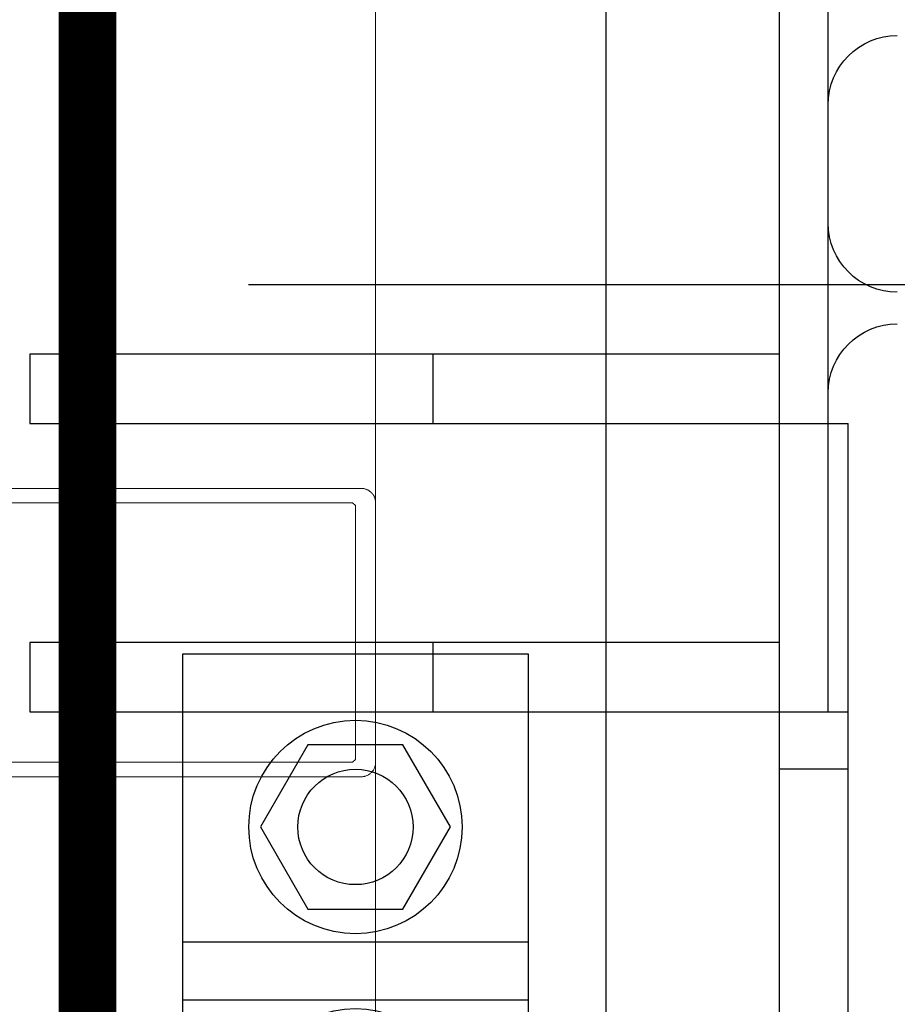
# Model space of a CAD drawing. Header units: millimetres. Extents: x 7483 to 13091, y 8111 to 13871.
# Tile 103 of 256: x 8724 to 8739, y 9704 to 9721. Entities that reach past the tile are written whole.
import ezdxf

# ---------------------------------------------------------------- set-up
doc = ezdxf.new("R2010")
doc.units = ezdxf.units.MM
for name, pattern in [('ACAD_ISO04W100', [30, 24, -3, 0, -3]), ('DGN_STYLE_2', [30.2, 18.12, -12.08]), ('KRESKAKROPKA2', [12.7, 6.35, -3.175, 0, -3.175])]:
    doc.linetypes.add(name, pattern=pattern)
doc.layers.add('a___wymiary', color=7, linetype='Continuous', lineweight=5, true_color=0x000000)
doc.layers.add('wymiary', color=7, linetype='Continuous', lineweight=5, true_color=0xb2b2b2)
for name, color, linetype in [('AS_Belki', 145, 'Continuous'), ('AS_Blachy', 30, 'Continuous'), ('AS_Kotwy', 9, 'Continuous'), ('AS_Siatki', 72, 'Continuous')]:
    doc.layers.add(name, color=color, linetype=linetype)
for name, color, linetype, lineweight in [('CZ-GR', 236, 'Continuous', 30), ('CZ-SR', 106, 'Continuous', 13), ('drzwi', 30, 'Continuous', 20), ('OSI', 64, 'KRESKAKROPKA2', 0)]:
    doc.layers.add(name, color=color, linetype=linetype, lineweight=lineweight)
doc.layers.add('konstrukcja poglądowo', color=7, linetype='Continuous', lineweight=5, true_color=0xb2b2b2, plot=False)
doc.layers.add('Powierzchnie', color=21, linetype='DGN_STYLE_2', lineweight=15, plot=False)
doc.styles.add('Arial', font='arial.ttf')
doc.dimstyles.new('wymiary agp1', dxfattribs={"dimtxt": 16, "dimasz": 5, "dimexe": 30, "dimexo": 60, "dimgap": 1.8, "dimtad": 1, "dimdec": 3, "dimrnd": 0.5, "dimdsep": 46, "dimtxsty": 'Arial', "dimblk": 'znacznik', "dimcen": 1.5, "dimse1": 1, "dimse2": 1, "dimclrd": 256, "dimazin": 0, "dimtfac": 1, "dimtdec": 3, "dimtmove": 1, "dimatfit": 3, "dimldrblk": 'znacznik', "dimfxl": 0, "dimlwd": -1, "dimarcsym": 0})

# ---------------------------------------------------------------- blocks, each defined once
blk = doc.blocks.new('zw$58')
for points in [[(7.166666, 6.5302), (7.166666, 14.7502), (7.166428, 14.761105), (7.165715, 14.771989), (7.164527, 14.782832), (7.162868, 14.793612), (7.16074, 14.80431), (7.158147, 14.814905), (7.155095, 14.825377), (7.151589, 14.835705), (7.147636, 14.845871), (7.143243, 14.855855), (7.138419, 14.865637), (7.133172, 14.8752), (7.127514, 14.884525), (7.121454, 14.893594), (7.115004, 14.90239), (7.108177, 14.910897), (7.100985, 14.919098), (7.093443, 14.926977), (7.085564, 14.934519), (7.077363, 14.941711), (7.068856, 14.948538), (7.06006, 14.954988), (7.050991, 14.961048), (7.041666, 14.966706), (7.032103, 14.971953), (7.022321, 14.976777), (7.012337, 14.98117), (7.002171, 14.985123), (6.991842, 14.988629), (6.981371, 14.991682), (6.970776, 14.994274), (6.960078, 14.996402), (6.949298, 14.998061), (6.938455, 14.999249), (6.927571, 14.999962), (6.916666, 15.0002), (2.416666, 15.0002), (2.405761, 14.999962), (2.394877, 14.999249), (2.384034, 14.998061), (2.373254, 14.996402), (2.362556, 14.994274), (2.351961, 14.991682), (2.34149, 14.988629), (2.331161, 14.985123), (2.320995, 14.98117), (2.311011, 14.976777), (2.301229, 14.971953), (2.291666, 14.966706), (2.282341, 14.961048), (2.273272, 14.954988), (2.264476, 14.948538), (2.255969, 14.941711), (2.247768, 14.934519), (2.239889, 14.926977), (2.232347, 14.919098), (2.225155, 14.910897), (2.218328, 14.90239), (2.211878, 14.893594), (2.205818, 14.884525), (2.20016, 14.8752), (2.194913, 14.865637), (2.190089, 14.855855), (2.185696, 14.845871), (2.181743, 14.835705), (2.178237, 14.825377), (2.175185, 14.814905), (2.172592, 14.80431), (2.170464, 14.793612), (2.168805, 14.782832), (2.167617, 14.771989), (2.166904, 14.761105), (2.166666, 14.7502), (2.166666, 6.5302)], [(6.916062, 8.3502), (6.916062, 14.6002), (6.866062, 14.6502), (2.466062, 14.6502), (2.416062, 14.6002), (2.416062, 8.3502)]]:
    blk.add_lwpolyline(points)
blk = doc.blocks.new('gfhgfhhf')
at = {"layer": 'drzwi'}
blk.add_lwpolyline([(8220.253, 5883.232), (8220.253, 5171.151)], dxfattribs=at)
at = {"layer": 'drzwi', "rotation": 270}
blk.add_blockref('zw$58', (8205.253, 5651.322), dxfattribs=at)
blk = doc.blocks.new('znacznik')
at = {"layer": 'a___wymiary'}
for p, q in [((0, 1.3936), (0, -1.3936)), ((1.3936, 0), (-1.3936, 0))]:
    blk.add_line(p, q, dxfattribs=at)
at = {"layer": 'a___wymiary', "const_width": 0.2}
blk.add_lwpolyline([(0.8759, 0.8759), (-0.8759, -0.8759)], dxfattribs=at)
blk = doc.blocks.new('*D1303')
at = {"layer": 'Defpoints', "color": 0, "transparency": 16777216}
for p in [(8555.286, 11469.362), (10277.023, 11469.362), (8692.028, 9219.562)]:
    blk.add_point(p, dxfattribs=at)
at = {"layer": 'wymiary', "color": 253, "true_color": 0x999999, "transparency": 16777216}
blk.add_line((8555.286, 9224.562), (8555.286, 11464.362), dxfattribs=at)
at = {"layer": 'wymiary', "color": 253, "true_color": 0x999999, "transparency": 16777216, "xscale": 5, "yscale": 5, "zscale": 5}
for p, rotation in [((8555.286, 11469.362), 90), ((8555.286, 9219.562), 270)]:
    blk.add_blockref('znacznik', p, dxfattribs=dict(at, rotation=rotation))
at = {"layer": 'wymiary', "color": 18, "true_color": 0x000000, "transparency": 16777216, "insert": (8545.317, 10344.462), "char_height": 16, "attachment_point": 5, "rotation": 90, "style": 'Arial'}
blk.add_mtext('2250', dxfattribs=at)
blk = doc.blocks.new('fgfgfgfg')
at = {"layer": 'AS_Belki', "color": 134, "linetype": 'Continuous', "lineweight": 30, "ltscale": 0.2}
for p, q in [((-2484.3335, 11420.8425), (-2484.3335, 11418.0425)), ((-2484.1635, 11418.0425), (-2484.1635, 11419.1475)), ((-2484.3335, 11418.0425), (-2484.1635, 11418.0425))]:
    blk.add_line(p, q, dxfattribs=at)
at = {"layer": 'AS_Belki', "color": 134, "linetype": 'Continuous', "lineweight": 30, "ltscale": 0.2, "extrusion": (0, 0, -1)}
blk.add_arc((2483.9235, 11419.1475), 0.24, 0, 90, dxfattribs=at)
blk = doc.blocks.new('gfgfddg')
at = {"color": 6, "lineweight": 30}
blk.add_circle((-339.9356, -446.726), 15.8652, dxfattribs=at)
at = {"layer": 'AS_Belki', "color": 6, "linetype": 'Continuous', "lineweight": 30, "ltscale": 0.2}
for p, q in [((-339.3246, -444.0444), (-339.3246, -446.8444)), ((-339.1546, -445.1494), (-339.1546, -444.0444)), ((-339.1546, -446.8444), (-339.1546, -445.7394)), ((-339.3246, -446.8444), (-339.1546, -446.8444))]:
    blk.add_line(p, q, dxfattribs=at)
at = {"layer": 'AS_Belki', "color": 6, "linetype": 'Continuous', "lineweight": 30, "ltscale": 0.2, "extrusion": (-3.78956e-14, -1.56969e-14, -1)}
blk.add_arc((338.9146, -445.1494), 0.24, 270, 0, dxfattribs=at)
at = {"layer": 'AS_Belki', "color": 6, "linetype": 'Continuous', "lineweight": 30, "ltscale": 0.2, "extrusion": (-3.78956e-14, 1.56969e-14, -1)}
blk.add_arc((338.9146, -445.7394), 0.24, 0, 90, dxfattribs=at)
at = {"layer": 'AS_Blachy', "color": 6, "linetype": 'Continuous', "lineweight": 30, "ltscale": 0.2}
for p, q in [((-340.5246, -446.6044), (-341.9246, -446.6044)), ((-341.9246, -446.6044), (-341.9246, -446.8444)), ((-339.3246, -446.6044), (-340.5246, -446.6044)), ((-340.5246, -446.8444), (-340.5246, -446.6044)), ((-341.9246, -446.8444), (-340.5246, -446.8444)), ((-340.5246, -446.8444), (-339.3246, -446.8444)), ((-339.3246, -446.8444), (-339.3246, -448.0444)), ((-339.1546, -446.8444), (-339.0846, -446.8444)), ((-339.0846, -448.0444), (-339.0846, -446.8444)), ((-340.1946, -447.6444), (-341.3946, -447.6444)), ((-341.3946, -447.6444), (-341.3946, -448.8444)), ((-340.1946, -448.8444), (-340.1946, -447.6444)), ((-339.0846, -448.0444), (-339.3246, -448.0444)), ((-339.3246, -448.0444), (-339.3246, -449.4444)), ((-339.0846, -449.4444), (-339.0846, -448.0444)), ((-341.3946, -448.8444), (-340.1946, -448.8444))]:
    blk.add_line(p, q, dxfattribs=at)
at = {"layer": 'AS_Kotwy', "color": 6, "linetype": 'Continuous', "lineweight": 30, "ltscale": 0.2}
for p, q in [((-340.9594, -447.959), (-341.1241, -448.2444)), ((-340.6299, -447.959), (-340.9594, -447.959)), ((-340.4651, -448.2444), (-340.6299, -447.959)), ((-341.1241, -448.2444), (-340.9594, -448.5297)), ((-340.6299, -448.5297), (-340.4651, -448.2444)), ((-340.9594, -448.5297), (-340.6299, -448.5297))]:
    blk.add_line(p, q, dxfattribs=at)
for radius in [0.37, 0.2]:
    blk.add_circle((-340.7946, -448.2444), radius, dxfattribs=at)
at = {"layer": 'AS_Siatki', "color": 6, "linetype": 'ACAD_ISO04W100', "lineweight": 30, "ltscale": 0.2}
for p, q in [((-339.9246, -576.3802), (-339.9246, -88.851)), ((392.0541, -445.3644), (-407.9459, -445.3644))]:
    blk.add_line(p, q, dxfattribs=at)
blk = doc.blocks.new('GHGFHGFH')
at = {"layer": 'OSI', "ltscale": 10}
blk.add_line((8734.288, 9014.914), (8734.288, 11674.712), dxfattribs=at)

msp = doc.modelspace()

# ---------------------------------------------------------------- linework, layer by layer
at = {"layer": 'Powierzchnie', "const_width": 1}
msp.add_lwpolyline([(10286.1119, 10577.6962), (10286.1119, 9229.9116), (8725.2884, 9229.9116), (8725.2884, 10667.207)], dxfattribs=at)

# ---------------------------------------------------------------- block references
at = {"layer": 'CZ-GR', "color": 7}
msp.add_blockref('GHGFHGFH', (0, -0.35), dxfattribs=at)
at = {"layer": 'CZ-SR'}
msp.add_blockref('gfhgfhhf', (510.0352, 4063.7609), dxfattribs=at)
at = {"layer": 'konstrukcja poglądowo', "xscale": 5, "yscale": 5, "zscale": 5}
for p in [(10433.9115, 11948.2664), (10433.9115, 11943.2664)]:
    msp.add_blockref('gfgfddg', p, dxfattribs=at)
at = {"layer": 'wymiary', "xscale": 5, "yscale": 5, "zscale": 5}
msp.add_blockref('fgfgfgfg', (21158.956, -47376.1681), dxfattribs=at)

# ---------------------------------------------------------------- dimensions: what is measured, and where the dimension line sits
at = {"layer": 'wymiary'}
dim = msp.add_linear_dim(base=(8555.2864, 11469.3622), p1=(8692.0284, 9219.5616), p2=(10277.0226, 11469.3622), angle=90, dimstyle='wymiary agp1', override={"dimblk": 'znacznik'}, dxfattribs=at)
dim.commit()
dim.dimension.update_dxf_attribs({"geometry": '*D1303', "text_midpoint": (8545.3172, 10344.4619)})

doc.saveas('drawing.dxf')
